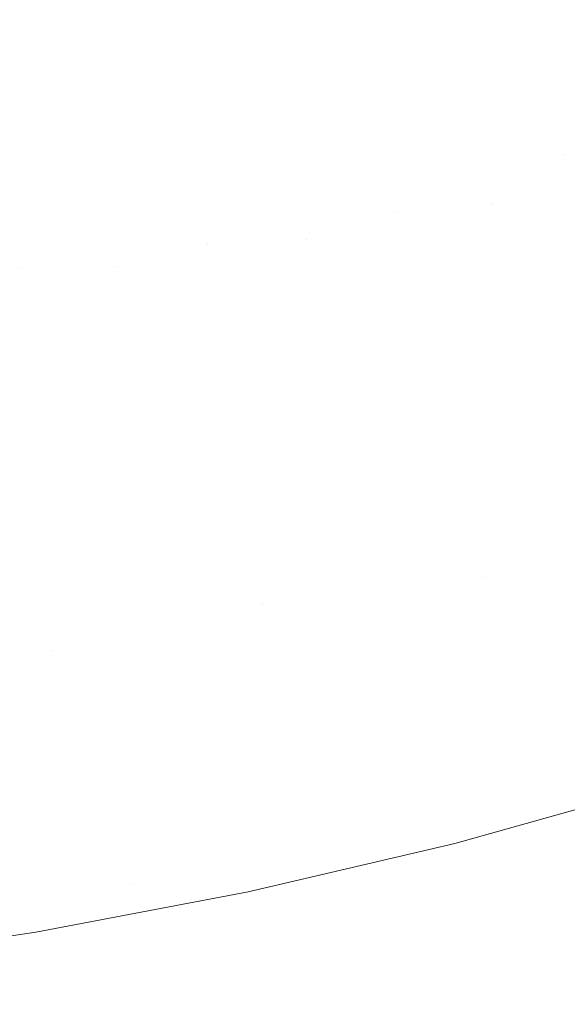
# Model space of a CAD drawing. Header units: centimetres. Extents: x -35.1 to 36.2, y 4.2 to 6.
# Tile 220 of 256: x 12.0817 to 12.1372, y 4.4001 to 4.5001. Entities that reach past the tile are written whole.
import ezdxf

# ---------------------------------------------------------------- set-up
doc = ezdxf.new("R2010")
doc.units = ezdxf.units.CM
doc.header["$LTSCALE"] = 2.54
doc.layers.add('Lucido design-1', color=7, linetype='Continuous')

# ---------------------------------------------------------------- blocks, each defined once
blk = doc.blocks.new('Gruppo-4-1')
at = {"color": 7, "linetype": 'Continuous', "lineweight": 9}
blk.add_3dface([(-34.958478, 5.900089, -2312.32217), (-34.958478, 4.300089, -2312.32217), (36.07398, 4.300089, -2312.32217), (36.07398, 5.900089, -2312.32217)], dxfattribs=at)
for points, invisible_edges in [([(12.089479, 4.501078, -2313.068013), (12.097494, 4.503302, -2313.068013), (12.098015, 4.5023, -2313.07004), (12.089959, 4.500064, -2313.07004)], 15), ([(12.126861, 4.501625, -2313.084163), (12.118913, 4.498788, -2313.084163), (12.118056, 4.500182, -2313.08217), (12.125949, 4.503, -2313.08217)], 15), ([(12.127814, 4.500188, -2313.086141), (12.135649, 4.503202, -2313.086141), (12.136703, 4.501725, -2313.088101), (12.128809, 4.498689, -2313.088101)], 15), ([(12.089026, 4.502034, -2313.06599), (12.080922, 4.499991, -2313.06599), (12.080532, 4.500901, -2313.063974), (12.088599, 4.502935, -2313.063974)], 15), ([(12.089479, 4.501078, -2313.068013), (12.081336, 4.499025, -2313.068013), (12.080922, 4.499991, -2313.06599), (12.089026, 4.502034, -2313.06599)], 15), ([(12.089959, 4.500064, -2313.07004), (12.098015, 4.5023, -2313.07004), (12.098566, 4.50124, -2313.072069), (12.090467, 4.498992, -2313.072069)], 15), ([(12.107812, 4.501386, -2313.076126), (12.099761, 4.498942, -2313.076126), (12.099148, 4.500121, -2313.074099), (12.107152, 4.502551, -2313.074099)], 15), ([(12.108507, 4.50016, -2313.078149), (12.116456, 4.502784, -2313.078149), (12.117237, 4.501514, -2313.080164), (12.109236, 4.498873, -2313.080164)], 15), ([(12.089959, 4.500064, -2313.07004), (12.081774, 4.498001, -2313.07004), (12.081336, 4.499025, -2313.068013), (12.089479, 4.501078, -2313.068013)], 15), ([(12.090467, 4.498992, -2313.072069), (12.098566, 4.50124, -2313.072069), (12.099148, 4.500121, -2313.074099), (12.091004, 4.49786, -2313.074099)], 15), ([(12.108507, 4.50016, -2313.078149), (12.100406, 4.497701, -2313.078149), (12.099761, 4.498942, -2313.076126), (12.107812, 4.501386, -2313.076126)], 15), ([(12.109236, 4.498873, -2313.080164), (12.117237, 4.501514, -2313.080164), (12.118056, 4.500182, -2313.08217), (12.110001, 4.497524, -2313.08217)], 15), ([(12.127814, 4.500188, -2313.086141), (12.119809, 4.49733, -2313.086141), (12.118913, 4.498788, -2313.084163), (12.126861, 4.501625, -2313.084163)], 15), ([(12.128809, 4.498689, -2313.088101), (12.136703, 4.501725, -2313.088101), (12.137801, 4.500185, -2313.090039), (12.129847, 4.497126, -2313.090039)], 15), ([(12.090467, 4.498992, -2313.072069), (12.082239, 4.496918, -2313.072069), (12.081774, 4.498001, -2313.07004), (12.089959, 4.500064, -2313.07004)], 15), ([(12.091004, 4.49786, -2313.074099), (12.099148, 4.500121, -2313.074099), (12.099761, 4.498942, -2313.076126), (12.091569, 4.496668, -2313.076126)], 15), ([(12.109236, 4.498873, -2313.080164), (12.101083, 4.496398, -2313.080164), (12.100406, 4.497701, -2313.078149), (12.108507, 4.50016, -2313.078149)], 15), ([(12.110001, 4.497524, -2313.08217), (12.118056, 4.500182, -2313.08217), (12.118913, 4.498788, -2313.084163), (12.110802, 4.496111, -2313.084163)], 15), ([(12.128809, 4.498689, -2313.088101), (12.120744, 4.495809, -2313.088101), (12.119809, 4.49733, -2313.086141), (12.127814, 4.500188, -2313.086141)], 15), ([(12.129847, 4.497126, -2313.090039), (12.137801, 4.500185, -2313.090039), (12.138944, 4.498583, -2313.091952), (12.130926, 4.495499, -2313.091952)], 15), ([(12.073073, 4.49715, -2313.068013), (12.081336, 4.499025, -2313.068013), (12.081774, 4.498001, -2313.07004), (12.07347, 4.496117, -2313.07004)], 15), ([(12.07347, 4.496117, -2313.07004), (12.081774, 4.498001, -2313.07004), (12.082239, 4.496918, -2313.072069), (12.073889, 4.495023, -2313.072069)], 15), ([(12.091004, 4.49786, -2313.074099), (12.082728, 4.495775, -2313.074099), (12.082239, 4.496918, -2313.072069), (12.090467, 4.498992, -2313.072069)], 15), ([(12.091569, 4.496668, -2313.076126), (12.099761, 4.498942, -2313.076126), (12.100406, 4.497701, -2313.078149), (12.092163, 4.495413, -2313.078149)], 15), ([(12.110001, 4.497524, -2313.08217), (12.101794, 4.495032, -2313.08217), (12.101083, 4.496398, -2313.080164), (12.109236, 4.498873, -2313.080164)], 15), ([(12.110802, 4.496111, -2313.084163), (12.118913, 4.498788, -2313.084163), (12.119809, 4.49733, -2313.086141), (12.111639, 4.494634, -2313.086141)], 15), ([(12.129847, 4.497126, -2313.090039), (12.121718, 4.494223, -2313.090039), (12.120744, 4.495809, -2313.088101), (12.128809, 4.498689, -2313.088101)], 15), ([(12.130926, 4.495499, -2313.091952), (12.138944, 4.498583, -2313.091952), (12.140132, 4.496918, -2313.093838), (12.132047, 4.493809, -2313.093838)], 15), ([(12.091569, 4.496668, -2313.076126), (12.083245, 4.49457, -2313.076126), (12.082728, 4.495775, -2313.074099), (12.091004, 4.49786, -2313.074099)], 15), ([(12.092163, 4.495413, -2313.078149), (12.100406, 4.497701, -2313.078149), (12.101083, 4.496398, -2313.080164), (12.092788, 4.494095, -2313.080164)], 15), ([(12.110802, 4.496111, -2313.084163), (12.102537, 4.493602, -2313.084163), (12.101794, 4.495032, -2313.08217), (12.110001, 4.497524, -2313.08217)], 15), ([(12.111639, 4.494634, -2313.086141), (12.119809, 4.49733, -2313.086141), (12.120744, 4.495809, -2313.088101), (12.112513, 4.493092, -2313.088101)], 15), ([(12.130926, 4.495499, -2313.091952), (12.122732, 4.492574, -2313.091952), (12.121718, 4.494223, -2313.090039), (12.129847, 4.497126, -2313.090039)], 15), ([(12.073889, 4.495023, -2313.072069), (12.082239, 4.496918, -2313.072069), (12.082728, 4.495775, -2313.074099), (12.074332, 4.493869, -2313.074099)], 15), ([(12.092163, 4.495413, -2313.078149), (12.083788, 4.493302, -2313.078149), (12.083245, 4.49457, -2313.076126), (12.091569, 4.496668, -2313.076126)], 15), ([(12.092788, 4.494095, -2313.080164), (12.101083, 4.496398, -2313.080164), (12.101794, 4.495032, -2313.08217), (12.093442, 4.492714, -2313.08217)], 15), ([(12.111639, 4.494634, -2313.086141), (12.103315, 4.492107, -2313.086141), (12.102537, 4.493602, -2313.084163), (12.110802, 4.496111, -2313.084163)], 15), ([(12.132047, 4.493809, -2313.093838), (12.140132, 4.496918, -2313.093838), (12.141364, 4.495191, -2313.095693), (12.133211, 4.492055, -2313.095693)], 15), ([(12.074332, 4.493869, -2313.074099), (12.082728, 4.495775, -2313.074099), (12.083245, 4.49457, -2313.076126), (12.074799, 4.492653, -2313.076126)], 15), ([(12.092788, 4.494095, -2313.080164), (12.084358, 4.491971, -2313.080164), (12.083788, 4.493302, -2313.078149), (12.092163, 4.495413, -2313.078149)], 15), ([(12.093442, 4.492714, -2313.08217), (12.101794, 4.495032, -2313.08217), (12.102537, 4.493602, -2313.084163), (12.094128, 4.491267, -2313.084163)], 15), ([(12.112513, 4.493092, -2313.088101), (12.120744, 4.495809, -2313.088101), (12.121718, 4.494223, -2313.090039), (12.113424, 4.491486, -2313.090039)], 15), ([(12.132047, 4.493809, -2313.093838), (12.123786, 4.490859, -2313.093838), (12.122732, 4.492574, -2313.091952), (12.130926, 4.495499, -2313.091952)], 15), ([(12.133211, 4.492055, -2313.095693), (12.141364, 4.495191, -2313.095693), (12.142642, 4.493401, -2313.097512), (12.134417, 4.490237, -2313.097512)], 15), ([(12.074799, 4.492653, -2313.076126), (12.083245, 4.49457, -2313.076126), (12.083788, 4.493302, -2313.078149), (12.07529, 4.491374, -2313.078149)], 15), ([(12.093442, 4.492714, -2313.08217), (12.084957, 4.490575, -2313.08217), (12.084358, 4.491971, -2313.080164), (12.092788, 4.494095, -2313.080164)], 15), ([(12.112513, 4.493092, -2313.088101), (12.104126, 4.490546, -2313.088101), (12.103315, 4.492107, -2313.086141), (12.111639, 4.494634, -2313.086141)], 15), ([(12.113424, 4.491486, -2313.090039), (12.121718, 4.494223, -2313.090039), (12.122732, 4.492574, -2313.091952), (12.114371, 4.489814, -2313.091952)], 15), ([(12.07529, 4.491374, -2313.078149), (12.083788, 4.493302, -2313.078149), (12.084358, 4.491971, -2313.080164), (12.075806, 4.49003, -2313.080164)], 15), ([(12.094128, 4.491267, -2313.084163), (12.102537, 4.493602, -2313.084163), (12.103315, 4.492107, -2313.086141), (12.094844, 4.489755, -2313.086141)], 15), ([(12.113424, 4.491486, -2313.090039), (12.104971, 4.48892, -2313.090039), (12.104126, 4.490546, -2313.088101), (12.112513, 4.493092, -2313.088101)], 15), ([(12.133211, 4.492055, -2313.095693), (12.12488, 4.48908, -2313.095693), (12.123786, 4.490859, -2313.093838), (12.132047, 4.493809, -2313.093838)], 15), ([(12.134417, 4.490237, -2313.097512), (12.142642, 4.493401, -2313.097512), (12.143963, 4.491548, -2313.099294), (12.135665, 4.488356, -2313.099294)], 15), ([(12.094128, 4.491267, -2313.084163), (12.085583, 4.489113, -2313.084163), (12.084957, 4.490575, -2313.08217), (12.093442, 4.492714, -2313.08217)], 15), ([(12.094844, 4.489755, -2313.086141), (12.103315, 4.492107, -2313.086141), (12.104126, 4.490546, -2313.088101), (12.095592, 4.488177, -2313.088101)], 15), ([(12.114371, 4.489814, -2313.091952), (12.122732, 4.492574, -2313.091952), (12.123786, 4.490859, -2313.093838), (12.115356, 4.488077, -2313.093838)], 15), ([(12.134417, 4.490237, -2313.097512), (12.126013, 4.487236, -2313.097512), (12.12488, 4.48908, -2313.095693), (12.133211, 4.492055, -2313.095693)], 15), ([(12.075806, 4.49003, -2313.080164), (12.084358, 4.491971, -2313.080164), (12.084957, 4.490575, -2313.08217), (12.076346, 4.488621, -2313.08217)], 15), ([(12.094844, 4.489755, -2313.086141), (12.086237, 4.487586, -2313.086141), (12.085583, 4.489113, -2313.084163), (12.094128, 4.491267, -2313.084163)], 15), ([(12.114371, 4.489814, -2313.091952), (12.105851, 4.487228, -2313.091952), (12.104971, 4.48892, -2313.090039), (12.113424, 4.491486, -2313.090039)], 15), ([(12.135665, 4.488356, -2313.099294), (12.143963, 4.491548, -2313.099294), (12.145329, 4.489634, -2313.101035), (12.136954, 4.486413, -2313.101035)], 15), ([(12.076346, 4.488621, -2313.08217), (12.084957, 4.490575, -2313.08217), (12.085583, 4.489113, -2313.084163), (12.076913, 4.487146, -2313.084163)], 15), ([(12.095592, 4.488177, -2313.088101), (12.104126, 4.490546, -2313.088101), (12.104971, 4.48892, -2313.090039), (12.096371, 4.486533, -2313.090039)], 15), ([(12.115356, 4.488077, -2313.093838), (12.123786, 4.490859, -2313.093838), (12.12488, 4.48908, -2313.095693), (12.116378, 4.486274, -2313.095693)], 15), ([(12.135665, 4.488356, -2313.099294), (12.127185, 4.485329, -2313.099294), (12.126013, 4.487236, -2313.097512), (12.134417, 4.490237, -2313.097512)], 15), ([(12.076913, 4.487146, -2313.084163), (12.085583, 4.489113, -2313.084163), (12.086237, 4.487586, -2313.086141), (12.077504, 4.485604, -2313.086141)], 15), ([(12.095592, 4.488177, -2313.088101), (12.08692, 4.485992, -2313.088101), (12.086237, 4.487586, -2313.086141), (12.094844, 4.489755, -2313.086141)], 15), ([(12.115356, 4.488077, -2313.093838), (12.106766, 4.485469, -2313.093838), (12.105851, 4.487228, -2313.091952), (12.114371, 4.489814, -2313.091952)], 15), ([(12.116378, 4.486274, -2313.095693), (12.12488, 4.48908, -2313.095693), (12.126013, 4.487236, -2313.097512), (12.117437, 4.484406, -2313.097512)], 15), ([(12.136954, 4.486413, -2313.101035), (12.145329, 4.489634, -2313.101035), (12.146738, 4.487659, -2313.10273)], 11), ([(12.096371, 4.486533, -2313.090039), (12.087632, 4.48433, -2313.090039), (12.08692, 4.485992, -2313.088101), (12.095592, 4.488177, -2313.088101)], 15), ([(12.096371, 4.486533, -2313.090039), (12.104971, 4.48892, -2313.090039), (12.105851, 4.487228, -2313.091952), (12.097182, 4.484821, -2313.091952)], 15), ([(12.116378, 4.486274, -2313.095693), (12.107715, 4.483644, -2313.095693), (12.106766, 4.485469, -2313.093838), (12.115356, 4.488077, -2313.093838)], 15), ([(12.136954, 4.486413, -2313.101035), (12.128397, 4.483358, -2313.101035), (12.127185, 4.485329, -2313.099294), (12.135665, 4.488356, -2313.099294)], 15), ([(12.077504, 4.485604, -2313.086141), (12.086237, 4.487586, -2313.086141), (12.08692, 4.485992, -2313.088101), (12.078122, 4.483995, -2313.088101)], 15), ([(12.097182, 4.484821, -2313.091952), (12.105851, 4.487228, -2313.091952), (12.106766, 4.485469, -2313.093838), (12.098025, 4.483043, -2313.093838)], 15), ([(12.117437, 4.484406, -2313.097512), (12.126013, 4.487236, -2313.097512), (12.127185, 4.485329, -2313.099294), (12.118532, 4.482473, -2313.099294)], 15), ([(12.146738, 4.487659, -2313.10273), (12.129647, 4.481324, -2313.10273), (12.136954, 4.486413, -2313.101035)], 11), ([(12.146738, 4.487659, -2313.10273), (12.14819, 4.485624, -2313.104376), (12.130935, 4.479228, -2313.104376), (12.129647, 4.481324, -2313.10273)], 15), ([(12.097182, 4.484821, -2313.091952), (12.088373, 4.482601, -2313.091952), (12.087632, 4.48433, -2313.090039), (12.096371, 4.486533, -2313.090039)], 15), ([(12.117437, 4.484406, -2313.097512), (12.108698, 4.481753, -2313.097512), (12.107715, 4.483644, -2313.095693), (12.116378, 4.486274, -2313.095693)], 15), ([(12.129647, 4.481324, -2313.10273), (12.128397, 4.483358, -2313.101035), (12.136954, 4.486413, -2313.101035)], 11), ([(12.078122, 4.483995, -2313.088101), (12.08692, 4.485992, -2313.088101), (12.087632, 4.48433, -2313.090039), (12.078766, 4.482318, -2313.090039)], 15), ([(12.098025, 4.483043, -2313.093838), (12.106766, 4.485469, -2313.093838), (12.107715, 4.483644, -2313.095693), (12.098899, 4.481197, -2313.095693)], 15), ([(12.118532, 4.482473, -2313.099294), (12.127185, 4.485329, -2313.099294), (12.128397, 4.483358, -2313.101035), (12.119664, 4.480476, -2313.101035)], 15), ([(12.132261, 4.477071, -2313.105971), (12.130935, 4.479228, -2313.104376), (12.14819, 4.485624, -2313.104376), (12.149684, 4.483529, -2313.105971)], 15), ([(12.078766, 4.482318, -2313.090039), (12.087632, 4.48433, -2313.090039), (12.088373, 4.482601, -2313.091952), (12.079436, 4.480573, -2313.091952)], 15), ([(12.098025, 4.483043, -2313.093838), (12.089143, 4.480804, -2313.093838), (12.088373, 4.482601, -2313.091952), (12.097182, 4.484821, -2313.091952)], 15), ([(12.118532, 4.482473, -2313.099294), (12.109715, 4.479796, -2313.099294), (12.108698, 4.481753, -2313.097512), (12.117437, 4.484406, -2313.097512)], 15), ([(12.098899, 4.481197, -2313.095693), (12.089942, 4.478939, -2313.095693), (12.089143, 4.480804, -2313.093838), (12.098025, 4.483043, -2313.093838)], 15), ([(12.098899, 4.481197, -2313.095693), (12.107715, 4.483644, -2313.095693), (12.108698, 4.481753, -2313.097512), (12.099805, 4.479285, -2313.097512)], 15), ([(12.119664, 4.480476, -2313.101035), (12.128397, 4.483358, -2313.101035), (12.129647, 4.481324, -2313.10273)], 11), ([(12.149684, 4.483529, -2313.105971), (12.15122, 4.481377, -2313.107509), (12.133623, 4.474854, -2313.107509), (12.132261, 4.477071, -2313.105971)], 15), ([(12.079436, 4.480573, -2313.091952), (12.088373, 4.482601, -2313.091952), (12.089143, 4.480804, -2313.093838), (12.080132, 4.478759, -2313.093838)], 15), ([(12.119664, 4.480476, -2313.101035), (12.110766, 4.477774, -2313.101035), (12.109715, 4.479796, -2313.099294), (12.118532, 4.482473, -2313.099294)], 15), ([(12.099805, 4.479285, -2313.097512), (12.09077, 4.477007, -2313.097512), (12.089942, 4.478939, -2313.095693), (12.098899, 4.481197, -2313.095693)], 15), ([(12.099805, 4.479285, -2313.097512), (12.108698, 4.481753, -2313.097512), (12.109715, 4.479796, -2313.099294), (12.100743, 4.477306, -2313.099294)], 15), ([(12.129647, 4.481324, -2313.10273), (12.111851, 4.475688, -2313.10273), (12.119664, 4.480476, -2313.101035)], 11), ([(12.129647, 4.481324, -2313.10273), (12.130935, 4.479228, -2313.104376), (12.112969, 4.473538, -2313.104376), (12.111851, 4.475688, -2313.10273)], 15), ([(12.135021, 4.47258, -2313.108989), (12.133623, 4.474854, -2313.107509), (12.15122, 4.481377, -2313.107509), (12.152795, 4.479168, -2313.108989)], 15), ([(12.080132, 4.478759, -2313.093838), (12.089143, 4.480804, -2313.093838), (12.089942, 4.478939, -2313.095693), (12.080854, 4.476877, -2313.095693)], 15), ([(12.111851, 4.475688, -2313.10273), (12.110766, 4.477774, -2313.101035), (12.119664, 4.480476, -2313.101035)], 11), ([(12.100743, 4.477306, -2313.099294), (12.091627, 4.475008, -2313.099294), (12.09077, 4.477007, -2313.097512), (12.099805, 4.479285, -2313.097512)], 15), ([(12.100743, 4.477306, -2313.099294), (12.109715, 4.479796, -2313.099294), (12.110766, 4.477774, -2313.101035)], 11), ([(12.114119, 4.471326, -2313.105971), (12.112969, 4.473538, -2313.104376), (12.130935, 4.479228, -2313.104376), (12.132261, 4.477071, -2313.105971)], 15), ([(12.152795, 4.479168, -2313.108989), (12.15441, 4.476905, -2313.110405), (12.136454, 4.470249, -2313.110405), (12.135021, 4.47258, -2313.108989)], 15), ([(12.080854, 4.476877, -2313.095693), (12.089942, 4.478939, -2313.095693), (12.09077, 4.477007, -2313.097512), (12.081603, 4.474927, -2313.097512)], 15), ([(12.081603, 4.474927, -2313.097512), (12.09077, 4.477007, -2313.097512), (12.091627, 4.475008, -2313.099294)], 11), ([(12.092512, 4.472942, -2313.101035), (12.091627, 4.475008, -2313.099294), (12.100743, 4.477306, -2313.099294)], 11), ([(12.110766, 4.477774, -2313.101035), (12.092512, 4.472942, -2313.101035), (12.100743, 4.477306, -2313.099294)], 11), ([(12.093426, 4.47081, -2313.10273), (12.092512, 4.472942, -2313.101035), (12.110766, 4.477774, -2313.101035), (12.111851, 4.475688, -2313.10273)], 15), ([(12.132261, 4.477071, -2313.105971), (12.133623, 4.474854, -2313.107509), (12.115301, 4.469052, -2313.107509), (12.114119, 4.471326, -2313.105971)], 15), ([(12.13792, 4.467864, -2313.111756), (12.136454, 4.470249, -2313.110405), (12.15441, 4.476905, -2313.110405), (12.156062, 4.474589, -2313.111756)], 15), ([(12.091627, 4.475008, -2313.099294), (12.073005, 4.471015, -2313.099294), (12.081603, 4.474927, -2313.097512)], 11), ([(12.091627, 4.475008, -2313.099294), (12.092512, 4.472942, -2313.101035), (12.07372, 4.468912, -2313.101035), (12.073005, 4.471015, -2313.099294)], 15), ([(12.111851, 4.475688, -2313.10273), (12.112969, 4.473538, -2313.104376), (12.094367, 4.468614, -2313.104376), (12.093426, 4.47081, -2313.10273)], 15), ([(12.116514, 4.466719, -2313.108989), (12.115301, 4.469052, -2313.107509), (12.133623, 4.474854, -2313.107509), (12.135021, 4.47258, -2313.108989)], 15), ([(12.095335, 4.466353, -2313.105971), (12.094367, 4.468614, -2313.104376), (12.112969, 4.473538, -2313.104376), (12.114119, 4.471326, -2313.105971)], 15), ([(12.074457, 4.466743, -2313.10273), (12.07372, 4.468912, -2313.101035), (12.092512, 4.472942, -2313.101035), (12.093426, 4.47081, -2313.10273)], 15), ([(12.135021, 4.47258, -2313.108989), (12.136454, 4.470249, -2313.110405), (12.117757, 4.464328, -2313.110405), (12.116514, 4.466719, -2313.108989)], 15), ([(12.114119, 4.471326, -2313.105971), (12.115301, 4.469052, -2313.107509), (12.096331, 4.46403, -2313.107509), (12.095335, 4.466353, -2313.105971)], 15), ([(12.093426, 4.47081, -2313.10273), (12.094367, 4.468614, -2313.104376), (12.075216, 4.464507, -2313.104376), (12.074457, 4.466743, -2313.10273)], 15), ([(12.119029, 4.461882, -2313.111756), (12.117757, 4.464328, -2313.110405), (12.136454, 4.470249, -2313.110405), (12.13792, 4.467864, -2313.111756)], 15), ([(12.097352, 4.461646, -2313.108989), (12.096331, 4.46403, -2313.107509), (12.115301, 4.469052, -2313.107509), (12.116514, 4.466719, -2313.108989)], 15), ([(12.075998, 4.462206, -2313.105971), (12.075216, 4.464507, -2313.104376), (12.094367, 4.468614, -2313.104376), (12.095335, 4.466353, -2313.105971)], 15), ([(12.13792, 4.467864, -2313.111756), (12.139418, 4.465427, -2313.113037), (12.120329, 4.459382, -2313.113037), (12.119029, 4.461882, -2313.111756)], 15), ([(12.095335, 4.466353, -2313.105971), (12.096331, 4.46403, -2313.107509), (12.076801, 4.459842, -2313.107509), (12.075998, 4.462206, -2313.105971)], 15), ([(12.116514, 4.466719, -2313.108989), (12.117757, 4.464328, -2313.110405), (12.098399, 4.459204, -2313.110405), (12.097352, 4.461646, -2313.108989)], 15), ([(12.121655, 4.456831, -2313.114245), (12.120329, 4.459382, -2313.113037), (12.139418, 4.465427, -2313.113037), (12.140947, 4.46294, -2313.114245)], 15), ([(12.077625, 4.457416, -2313.108989), (12.076801, 4.459842, -2313.107509), (12.096331, 4.46403, -2313.107509), (12.097352, 4.461646, -2313.108989)], 15), ([(12.09947, 4.456704, -2313.111756), (12.098399, 4.459204, -2313.110405), (12.117757, 4.464328, -2313.110405), (12.119029, 4.461882, -2313.111756)], 15), ([(12.140947, 4.46294, -2313.114245), (12.142504, 4.460406, -2313.115378), (12.123007, 4.454232, -2313.115378), (12.121655, 4.456831, -2313.114245)], 15), ([(12.097352, 4.461646, -2313.108989), (12.098399, 4.459204, -2313.110405), (12.07847, 4.45493, -2313.110405), (12.077625, 4.457416, -2313.108989)], 15), ([(12.119029, 4.461882, -2313.111756), (12.120329, 4.459382, -2313.113037), (12.100564, 4.45415, -2313.113037), (12.09947, 4.456704, -2313.111756)], 15), ([(12.144089, 4.457828, -2313.116431), (12.124382, 4.451587, -2313.116431), (12.123007, 4.454232, -2313.115378), (12.142504, 4.460406, -2313.115378)], 15), ([(12.079334, 4.452386, -2313.111756), (12.07847, 4.45493, -2313.110405), (12.098399, 4.459204, -2313.110405), (12.09947, 4.456704, -2313.111756)], 15), ([(12.101681, 4.451544, -2313.114245), (12.100564, 4.45415, -2313.113037), (12.120329, 4.459382, -2313.113037), (12.121655, 4.456831, -2313.114245)], 15), ([(12.1457, 4.455208, -2313.117404), (12.125779, 4.448899, -2313.117404), (12.124382, 4.451587, -2313.116431), (12.144089, 4.457828, -2313.116431)], 15), ([(12.168538, 4.457102, -2313.119093), (12.128633, 4.443409, -2313.119093), (12.147334, 4.452549, -2313.118292)], 11), ([(12.130087, 4.440614, -2313.119806), (12.128633, 4.443409, -2313.119093), (12.168538, 4.457102, -2313.119093), (12.170426, 4.454456, -2313.119806)], 15), ([(12.09947, 4.456704, -2313.111756), (12.100564, 4.45415, -2313.113037), (12.080217, 4.449787, -2313.113037), (12.079334, 4.452386, -2313.111756)], 15), ([(12.121655, 4.456831, -2313.114245), (12.123007, 4.454232, -2313.115378), (12.102819, 4.448888, -2313.115378), (12.101681, 4.451544, -2313.114245)], 15), ([(12.147334, 4.452549, -2313.118292), (12.127197, 4.446172, -2313.118292), (12.125779, 4.448899, -2313.117404), (12.1457, 4.455208, -2313.117404)], 15), ([(12.081118, 4.447134, -2313.114245), (12.080217, 4.449787, -2313.113037), (12.100564, 4.45415, -2313.113037), (12.101681, 4.451544, -2313.114245)], 15), ([(12.102819, 4.448888, -2313.115378), (12.123007, 4.454232, -2313.115378), (12.124382, 4.451587, -2313.116431), (12.103977, 4.446185, -2313.116431)], 15), ([(12.170426, 4.454456, -2313.119806), (12.172334, 4.451783, -2313.120427), (12.131555, 4.43779, -2313.120427), (12.130087, 4.440614, -2313.119806)], 15), ([(12.128633, 4.443409, -2313.119093), (12.127197, 4.446172, -2313.118292), (12.147334, 4.452549, -2313.118292)], 11), ([(12.101681, 4.451544, -2313.114245), (12.102819, 4.448888, -2313.115378), (12.082037, 4.444431, -2313.115378), (12.081118, 4.447134, -2313.114245)], 15), ([(12.103977, 4.446185, -2313.116431), (12.124382, 4.451587, -2313.116431), (12.125779, 4.448899, -2313.117404), (12.105154, 4.443439, -2313.117404)], 15), ([(12.133036, 4.434941, -2313.120957), (12.131555, 4.43779, -2313.120427), (12.172334, 4.451783, -2313.120427), (12.174258, 4.449086, -2313.120957)], 15), ([(12.174258, 4.449086, -2313.120957), (12.176196, 4.446369, -2313.121392), (12.134528, 4.432072, -2313.121392), (12.133036, 4.434941, -2313.120957)], 15), ([(12.103977, 4.446185, -2313.116431), (12.082971, 4.441681, -2313.116431), (12.082037, 4.444431, -2313.115378), (12.102819, 4.448888, -2313.115378)], 15), ([(12.105154, 4.443439, -2313.117404), (12.125779, 4.448899, -2313.117404), (12.127197, 4.446172, -2313.118292), (12.106348, 4.440653, -2313.118292)], 15), ([(12.081118, 4.447134, -2313.114245), (12.082037, 4.444431, -2313.115378), (12.060764, 4.440911, -2313.115378), (12.060071, 4.443652, -2313.114245)], 15), ([(12.105154, 4.443439, -2313.117404), (12.083921, 4.438886, -2313.117404), (12.082971, 4.441681, -2313.116431), (12.103977, 4.446185, -2313.116431)], 15), ([(12.106348, 4.440653, -2313.118292), (12.127197, 4.446172, -2313.118292), (12.128633, 4.443409, -2313.119093)], 11), ([(12.136029, 4.429185, -2313.121731), (12.134528, 4.432072, -2313.121392), (12.176196, 4.446369, -2313.121392), (12.178145, 4.443637, -2313.121731)], 15), ([(12.060764, 4.440911, -2313.115378), (12.082037, 4.444431, -2313.115378), (12.082971, 4.441681, -2313.116431), (12.06147, 4.438123, -2313.116431)], 15), ([(12.106348, 4.440653, -2313.118292), (12.084884, 4.43605, -2313.118292), (12.083921, 4.438886, -2313.117404), (12.105154, 4.443439, -2313.117404)], 15), ([(12.128633, 4.443409, -2313.119093), (12.08586, 4.433177, -2313.119093), (12.106348, 4.440653, -2313.118292)], 11), ([(12.086848, 4.430271, -2313.119806), (12.08586, 4.433177, -2313.119093), (12.128633, 4.443409, -2313.119093), (12.130087, 4.440614, -2313.119806)], 15), ([(12.178145, 4.443637, -2313.121731), (12.180103, 4.440892, -2313.121975), (12.137536, 4.426286, -2313.121975), (12.136029, 4.429185, -2313.121731)], 15), ([(12.06147, 4.438123, -2313.116431), (12.082971, 4.441681, -2313.116431), (12.083921, 4.438886, -2313.117404), (12.062187, 4.43529, -2313.117404)], 15), ([(12.08586, 4.433177, -2313.119093), (12.084884, 4.43605, -2313.118292), (12.106348, 4.440653, -2313.118292)], 11), ([(12.130087, 4.440614, -2313.119806), (12.131555, 4.43779, -2313.120427), (12.087845, 4.427334, -2313.120427), (12.086848, 4.430271, -2313.119806)], 15), ([(12.062187, 4.43529, -2313.117404), (12.083921, 4.438886, -2313.117404), (12.084884, 4.43605, -2313.118292)], 11), ([(12.088852, 4.424372, -2313.120957), (12.087845, 4.427334, -2313.120427), (12.131555, 4.43779, -2313.120427), (12.133036, 4.434941, -2313.120957)], 15), ([(12.084884, 4.43605, -2313.118292), (12.040556, 4.429788, -2313.118292), (12.062187, 4.43529, -2313.117404)], 11), ([(12.084884, 4.43605, -2313.118292), (12.08586, 4.433177, -2313.119093), (12.04105, 4.426847, -2313.119093), (12.040556, 4.429788, -2313.118292)], 15), ([(12.133036, 4.434941, -2313.120957), (12.134528, 4.432072, -2313.121392), (12.089865, 4.421388, -2313.121392), (12.088852, 4.424372, -2313.120957)], 15), ([(12.041549, 4.423871, -2313.119806), (12.04105, 4.426847, -2313.119093), (12.08586, 4.433177, -2313.119093), (12.086848, 4.430271, -2313.119806)], 15), ([(12.090885, 4.418386, -2313.121731), (12.089865, 4.421388, -2313.121392), (12.134528, 4.432072, -2313.121392), (12.136029, 4.429185, -2313.121731)], 15), ([(12.086848, 4.430271, -2313.119806), (12.087845, 4.427334, -2313.120427), (12.042054, 4.420865, -2313.120427), (12.041549, 4.423871, -2313.119806)], 15), ([(12.136029, 4.429185, -2313.121731), (12.137536, 4.426286, -2313.121975), (12.091909, 4.415371, -2313.121975), (12.090885, 4.418386, -2313.121731)], 15), ([(12.042563, 4.417833, -2313.120957), (12.042054, 4.420865, -2313.120427), (12.087845, 4.427334, -2313.120427), (12.088852, 4.424372, -2313.120957)], 15), ([(12.092937, 4.412348, -2313.122121), (12.091909, 4.415371, -2313.121975), (12.137536, 4.426286, -2313.121975), (12.139048, 4.423378, -2313.122121)], 15), ([(12.088852, 4.424372, -2313.120957), (12.089865, 4.421388, -2313.121392), (12.043076, 4.414778, -2313.121392), (12.042563, 4.417833, -2313.120957)], 15), ([(12.12582, 4.416429, -2313.12217), (12.104865, 4.411511, -2313.12217), (12.092937, 4.412348, -2313.122121), (12.139048, 4.423378, -2313.122121)], 14), ([(12.139048, 4.423378, -2313.122121), (12.140538, 4.420552, -2313.12217), (12.12582, 4.416429, -2313.12217)], 9), ([(12.043592, 4.411705, -2313.121731), (12.043076, 4.414778, -2313.121392), (12.089865, 4.421388, -2313.121392), (12.090885, 4.418386, -2313.121731)], 15), ([(12.12582, 4.416429, -2313.12217), (12.140538, 4.420552, -2313.12217), (36.07398, 4.300089, -2313.12217)], 10), ([(12.090885, 4.418386, -2313.121731), (12.091909, 4.415371, -2313.121975), (12.04411, 4.408619, -2313.121975), (12.043592, 4.411705, -2313.121731)], 15), ([(12.104865, 4.411511, -2313.12217), (12.12582, 4.416429, -2313.12217), (36.07398, 4.300089, -2313.12217)], 10), ([(12.044629, 4.405523, -2313.122121), (12.04411, 4.408619, -2313.121975), (12.091909, 4.415371, -2313.121975), (12.092937, 4.412348, -2313.122121)], 15), ([(12.044629, 4.405523, -2313.122121), (12.092937, 4.412348, -2313.122121), (12.083311, 4.407412, -2313.12217), (12.061266, 4.404184, -2313.12217)], 11), ([(12.104865, 4.411511, -2313.12217), (12.083311, 4.407412, -2313.12217), (12.092937, 4.412348, -2313.122121)], 10), ([(12.083311, 4.407412, -2313.12217), (12.104865, 4.411511, -2313.12217), (36.07398, 4.300089, -2313.12217)], 10), ([(12.061266, 4.404184, -2313.12217), (12.083311, 4.407412, -2313.12217), (36.07398, 4.300089, -2313.12217)], 10), ([(12.04514, 4.402519, -2313.12217), (12.061266, 4.404184, -2313.12217), (36.07398, 4.300089, -2313.12217)], 10), ([(36.07398, 4.300089, -2313.12217), (12.03885, 4.40187, -2313.12217), (12.04514, 4.402519, -2313.12217)], 9), ([(12.016215, 4.400501, -2313.12217), (12.03885, 4.40187, -2313.12217), (36.07398, 4.300089, -2313.12217)], 10), ([(11.995181, 4.400089, -2313.12217), (12.016215, 4.400501, -2313.12217), (36.07398, 4.300089, -2313.12217)], 10)]:
    blk.add_3dface(points, dxfattribs=dict(at, invisible_edges=invisible_edges))

msp = doc.modelspace()

# ---------------------------------------------------------------- block references
at = {"layer": 'Lucido design-1', "color": 7}
msp.add_blockref('Gruppo-4-1', (0, 0), dxfattribs=at)

doc.saveas('drawing.dxf')
